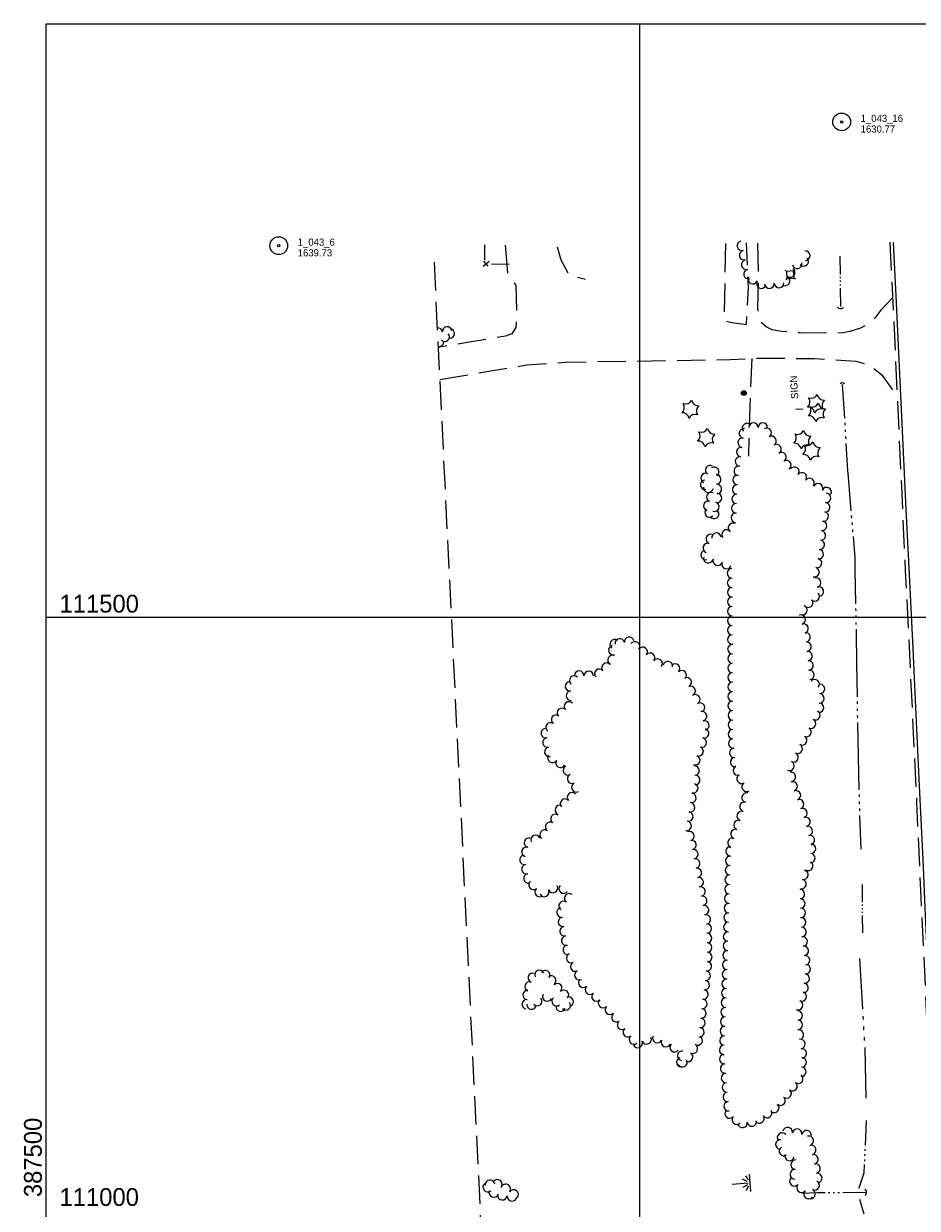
# Model space of a CAD drawing. Header units: feet. Extents: x 387481 to 389834, y 110500 to 112000.
# Tile 2 of 6: x 387481 to 388234, y 111002 to 112000. Entities that reach past the tile are written whole.
import ezdxf
from ezdxf.enums import TextEntityAlignment as Align

# ---------------------------------------------------------------- set-up
doc = ezdxf.new("R2010")
doc.units = ezdxf.units.FT
doc.header["$MEASUREMENT"] = 0
for name, pattern in [('DGN Style 3', [33.50459, 23.93185, -9.57274]), ('DGN Style 4', [38.314892, 19.14548, -9.57274, 0.023932, -9.57274]), ('DGN Style 6', [45.518379, 0.023932, -9.57274, 16.752295, -9.57274, 0.023932, -9.57274])]:
    doc.linetypes.add(name, pattern=pattern)
for name, color, linetype, lineweight in [('E_DWY', 73, 'DGN Style 3', 0), ('E_LAND_Vegetation', 21, 'Continuous', 0), ('E_MAP_GridLines', 251, 'Continuous', 0), ('E_MAP_Limits', 21, 'DGN Style 3', 0), ('E_MAP_PassPoints', 40, 'Continuous', 0), ('E_MISCPROP', 40, 'Continuous', 0), ('E_MISCPROP_Railing', 40, 'Continuous', 0), ('E_RDWY', 40, 'Continuous', 13), ('E_RDWY_Gravel', 40, 'DGN Style 3', 13), ('E_UTL_AboveGroundPipe', 40, 'DGN Style 4', 0), ('E_WTR', 251, 'DGN Style 6', 0)]:
    doc.layers.add(name, color=color, linetype=linetype, lineweight=lineweight)
doc.styles.add('Style-IGR_FONT_0', font='IGR_FONT_0.shx')

# ---------------------------------------------------------------- blocks, each defined once
blk = doc.blocks.new('PP')
at = {"layer": 'E_MAP_PassPoints', "color": 40, "linetype": 'Continuous', "lineweight": 0}
for radius in [7.5, 0.96]:
    blk.add_circle((0, 0), radius, dxfattribs=at)
blk = doc.blocks.new('POLE')
at = {"layer": 'E_MISCPROP', "color": 20, "linetype": 'Continuous', "lineweight": 0}
for centre, radius in [((-0.01, 0.02), 2.02), ((-0.01, 0.03), 1.52), ((0, -0.01), 1.01), ((0, 0), 0.502)]:
    blk.add_circle(centre, radius, dxfattribs=at)
blk = doc.blocks.new('CULVRT')
at = {"layer": 'E_MISCPROP_Railing', "color": 40, "linetype": 'Continuous', "lineweight": 0}
blk.add_arc((10, 7.5), 12.5, 216.8789, 323.1185, dxfattribs=at)
blk = doc.blocks.new('CULVRT_1')
at = {"layer": 'E_MISCPROP_Railing', "color": 40, "linetype": 'Continuous', "lineweight": 0}
blk.add_arc((10, 7.5), 12.5, 216.88, 323.1196, dxfattribs=at)
blk = doc.blocks.new('CULVRT_5')
at = {"layer": 'E_MISCPROP_Railing', "color": 40, "linetype": 'Continuous', "lineweight": 0}
blk.add_arc((10, 7.5), 12.5, 216.8796, 323.1191, dxfattribs=at)
blk = doc.blocks.new('SIGN')
at = {"layer": 'E_MISCPROP', "color": 20, "linetype": 'Continuous', "lineweight": 0, "style": 'Style-IGR_FONT_0'}
blk.add_text('SIGN', height=6, rotation=0.00005, dxfattribs=at).set_placement((-9.6, -0.01), align=Align.MIDDLE_LEFT)
blk = doc.blocks.new('PINEL')
at = {"layer": 'E_LAND_Vegetation', "color": 93, "linetype": 'Continuous', "lineweight": 0}
for centre, start, end in [((-8.14, 7.32), 275.21137, 0.97628), ((-10.4, -3.39), 335.21137, 60.97628), ((2.26, 10.71), 215.21137, 300.97628), ((10.41, 3.41), 155.21137, 240.97629), ((-2.25, -10.7), 35.21137, 120.97629), ((8.15, -7.3), 95.21138, 180.97629)]:
    blk.add_arc(centre, 5.72, start, end, dxfattribs=at)
blk = doc.blocks.new('MARSH')
at = {"layer": 'E_WTR', "color": 161, "linetype": 'Continuous', "lineweight": 0}
for p, q in [((0.03, 15.02), (0.03, 1.6)), ((-6.13, 3.53), (-2.44, 1.44)), ((-1.34, 2.37), (-3.54, 6.22)), ((1.46, 2.37), (3.66, 6.22)), ((6.25, 3.53), (2.56, 1.44)), ((-7.39, -0.05), (7.4, -0.05))]:
    blk.add_line(p, q, dxfattribs=at)
blk = doc.blocks.new('PED')
at = {"layer": 'E_UTL_AboveGroundPipe', "color": 101, "linetype": 'Continuous', "lineweight": 13}
for p, q in [((-3.12, 2.9), (-4.17, 3.96)), ((2.88, 2.9), (3.95, 3.96)), ((-4.18, -4.16), (-3.12, -3.1)), ((3.94, -4.16), (2.89, -3.1))]:
    blk.add_line(p, q, dxfattribs=at)
at = {"layer": 'E_UTL_AboveGroundPipe', "color": 101, "linetype": 'Continuous', "lineweight": 13, "flags": 128}
blk.add_lwpolyline([(-3.12, -3.1), (2.89, -3.1), (2.88, 2.9), (-3.12, 2.9)], close=True, dxfattribs=at)

msp = doc.modelspace()

# ---------------------------------------------------------------- linework, layer by layer
at = {"layer": 'E_DWY', "color": 51, "linetype": 'DGN Style 3', "lineweight": 0, "flags": 128}
for points in [[(388072.28, 111814.64), (388071.04, 111749.89), (388077.53, 111748.26), (388089.97, 111746.45), (388091.59, 111777.69), (388090.04, 111815.23)], [(388099.12, 111815.04), (388099.94, 111787.81), (388099.3, 111760.85), (388099.94, 111754.39), (388102.02, 111748.71), (388106.86, 111744.46), (388111.45, 111742.25), (388119.64, 111740.84), (388135.1, 111739.79), (388161.59, 111739.34), (388171.26, 111739.74), (388177.24, 111740.81), (388186.28, 111743.79), (388193.12, 111747.43), (388199.27, 111752.85), (388203.87, 111759.31), (388213.05, 111769.01)], [(387886.74, 111813.42), (387888.7, 111789.96), (387895.77, 111779.36), (387896.19, 111755.32), (387895.56, 111743.87), (387892.37, 111738.53), (387886.91, 111736.58), (387854.86, 111731.31), (387830.19, 111727.27)], [(387930.5, 111812.03), (387933.49, 111800.96), (387940.72, 111787.97), (387954.27, 111784.83)], [(387831.51, 111700.22), (387905.02, 111712.44), (387937.48, 111714.77), (388076.14, 111717.03), (388102.97, 111718.21), (388147.03, 111717.75), (388182.18, 111715.59), (388193.92, 111712.13), (388203.66, 111704.44), (388216.94, 111686.23)], [(388094.34, 111717.83), (388092.47, 111669.2), (388091.57, 111635.5)]]:
    msp.add_lwpolyline(points, dxfattribs=at)
at = {"layer": 'E_LAND_Vegetation', "color": 93, "linetype": 'Continuous', "lineweight": 0}
for centre, radius, start, end in [((388086.18, 111812.79), 4.06, 102.9192, 282.90388), ((388088, 111804.87), 4.06, 102.9192, 282.90388), ((388139.53, 111804.45), 4.06, 273.71789, 93.70257), ((388089.81, 111796.95), 4.06, 102.9192, 282.90388), ((388132.71, 111797.71), 4.06, 191.84926, 11.83394), ((388138.18, 111799.71), 4.06, 222.27185, 42.25653), ((388091.63, 111789.02), 4.06, 102.9192, 282.90388), ((388095.32, 111784.79), 4.06, 152.28861, 332.27329), ((388122.46, 111783.18), 4.06, 240.02991, 60.01458), ((388126.72, 111790.27), 4.06, 236.07112, 56.05579), ((388102.51, 111781.01), 4.06, 152.28861, 332.27329), ((388109.32, 111780.96), 4.06, 183.71888, 3.70356), ((388117.43, 111781.49), 4.06, 183.71888, 3.70356), ((387830.11, 111739.58), 3.93, 10.3836, 100.34415), ((387835.81, 111736.15), 3.93, 222.08839, 42.07307), ((387837.72, 111740.72), 3.93, 5.8018, 185.78648), ((387840.08, 111738.94), 3.93, 267.23095, 87.21563), ((387830.96, 111731.92), 3.93, 258.1255, 9.30147), ((388087.79, 111654.8), 3.99, 82.16425, 262.14893), ((388090.42, 111659.22), 3.99, 39.27268, 219.25735), ((388095.85, 111659.67), 3.99, 359.97106, 179.95574), ((388103.82, 111659.67), 3.99, 359.97106, 179.95574), ((388106.96, 111655.22), 3.99, 301.37823, 121.36291), ((388086.7, 111646.9), 3.99, 82.16425, 262.14893), ((388111.11, 111648.41), 3.99, 301.37823, 121.36291), ((388115.27, 111641.6), 3.99, 301.37823, 121.36291), ((388085.61, 111639), 3.99, 82.16425, 262.14893), ((388119.42, 111634.79), 3.99, 301.37823, 121.36291), ((388059.26, 111623.77), 4.01, 56.84598, 236.83066), ((388062.77, 111622.37), 4.01, 303.30665, 123.29133), ((388083.43, 111623.2), 3.99, 82.16425, 262.14893), ((388084.52, 111631.1), 3.99, 82.16425, 262.14893), ((388123.57, 111627.98), 3.99, 301.37823, 121.36291), ((388130.29, 111622.43), 3.99, 323.6817, 143.66638), ((388055.11, 111611.38), 4.01, 98.09894, 278.08361), ((388055.59, 111617.11), 4.01, 67.15548, 247.14016), ((388064.48, 111616.02), 4.01, 271.77367, 91.75834), ((388082.4, 111615.49), 3.99, 87.5146, 267.49928), ((388136.71, 111617.7), 3.99, 323.6817, 143.66638), ((388143.14, 111612.98), 3.99, 323.6817, 143.66638), ((388057.85, 111608.96), 4.01, 171.52334, 351.50802), ((388064.98, 111607.89), 4.01, 275.25547, 95.24015), ((388082.05, 111607.52), 3.99, 87.5146, 267.49928), ((388150.25, 111608.54), 3.99, 335.98523, 155.96991), ((388157.53, 111605.29), 3.99, 335.98523, 155.96991), ((388057.77, 111593.71), 4.01, 73.00138, 252.98605), ((388060.3, 111601), 4.01, 65.32926, 245.31394), ((388062.91, 111593.06), 4.01, 252.6852, 72.66988), ((388065.08, 111600.31), 4.01, 264.52384, 84.50852), ((388081.36, 111591.58), 3.99, 87.5146, 267.49928), ((388081.7, 111599.55), 3.99, 87.5146, 267.49928), ((388156.29, 111592.41), 3.99, 264.4309, 84.41558), ((388157.06, 111600.35), 3.99, 264.4309, 84.41558), ((388058.81, 111588.17), 4.01, 133.51457, 313.49925), ((388062.66, 111586.89), 4.01, 215.80672, 35.7914), ((388081.01, 111583.61), 3.99, 87.5146, 267.49928), ((388155.01, 111584.82), 3.99, 257.29324, 77.27792), ((388078.48, 111575.24), 3.99, 59.72308, 239.70775), ((388153.57, 111576.76), 3.99, 263.50579, 83.49047), ((388059.85, 111565.74), 3.99, 71.62493, 251.60961), ((388064.7, 111566.85), 3.99, 6.3618, 186.34647), ((388073.18, 111569.53), 3.99, 38.07614, 218.06082), ((388152.67, 111568.83), 3.99, 263.50579, 83.49047), ((388055.56, 111552.22), 3.99, 104.10911, 284.09379), ((388057.34, 111558.17), 3.99, 71.62493, 251.60961), ((388150.86, 111552.98), 3.99, 263.50579, 83.49047), ((388151.76, 111560.91), 3.99, 263.50579, 83.49047), ((388057.8, 111549.54), 3.99, 165.9971, 345.98178), ((388065.7, 111547.31), 3.99, 159.27405, 339.25873), ((388073.16, 111544.49), 3.99, 159.27405, 339.25873), ((388149.37, 111545.48), 3.99, 255.00142, 74.9861), ((388077.78, 111536.81), 3.99, 90.29955, 270.28422), ((388147.31, 111537.78), 3.99, 255.00142, 74.9861), ((388077.82, 111528.84), 3.99, 90.29955, 270.28422), ((388148.66, 111528.98), 3.99, 287.25908, 107.24376), ((388077.86, 111520.86), 3.99, 90.29955, 270.28422), ((388077.9, 111512.89), 3.99, 90.29955, 270.28422), ((388147.54, 111517.44), 3.99, 224.72771, 44.71239), ((388151.02, 111521.36), 3.99, 287.25908, 107.24376), ((388077.94, 111504.91), 3.99, 90.29955, 270.28422), ((388137.12, 111505.84), 3.99, 247.26251, 67.24719), ((388142.02, 111512.08), 3.99, 217.05932, 37.04399), ((388077.98, 111496.93), 3.99, 90.29955, 270.28422), ((388135.69, 111497.89), 3.99, 287.43219, 107.41687), ((388078.02, 111488.96), 3.99, 90.29955, 270.28422), ((388138.08, 111490.28), 3.99, 287.43219, 107.41687), ((388139.78, 111482.95), 3.99, 276.14801, 96.13269), ((387977.79, 111472.08), 4, 104.67403, 284.65871), ((387978.93, 111477.07), 4, 53.34145, 233.32612), ((387983.14, 111477.81), 4, 9.57387, 189.55855), ((387991.04, 111479.14), 4, 9.57387, 189.55855), ((387996.1, 111475.27), 4, 324.69502, 144.6797), ((388078.06, 111480.98), 3.99, 90.29955, 270.28422), ((388078.1, 111473.01), 3.99, 90.29955, 270.28422), ((388140.63, 111475.02), 3.99, 276.14801, 96.13269), ((387977.05, 111463.75), 4, 64.03687, 244.02155), ((388002.5, 111470.64), 4, 321.90969, 141.89436), ((388008.8, 111465.7), 4, 321.90969, 141.89436), ((388078.14, 111465.03), 3.99, 90.29955, 270.28422), ((388141.47, 111467.1), 3.99, 275.61668, 95.60136), ((387965.91, 111452.19), 4, 40.18832, 220.173), ((387972.03, 111457.36), 4, 40.18832, 220.173), ((388015.1, 111460.76), 4, 321.90969, 141.89436), ((388023.79, 111458.68), 4, 349.92113, 169.90581), ((388029.91, 111456.62), 4, 314.94572, 134.9304), ((388078.18, 111457.05), 3.99, 90.29955, 270.28422), ((388142.25, 111459.17), 3.99, 275.61668, 95.60136), ((387941.27, 111441.68), 4, 95.34118, 275.32585), ((387944.77, 111446.45), 4, 47.66386, 227.64854), ((387949.02, 111450.63), 4, 358.67605, 178.66073), ((387957.02, 111450.44), 4, 358.67605, 178.66073), ((388035.56, 111450.96), 4, 314.94572, 134.9304), ((388039.62, 111445.1), 4, 294.27221, 114.25688), ((388078.23, 111449.08), 3.99, 90.29955, 270.28422), ((388143.03, 111451.23), 3.99, 275.61668, 95.60136), ((388147.39, 111443.4), 3.99, 318.71879, 138.70347), ((387942.01, 111433.71), 4, 95.34118, 275.32585), ((388042.91, 111437.81), 4, 294.27221, 114.25688), ((388078.27, 111441.1), 3.99, 90.29955, 270.28422), ((388078.31, 111433.13), 3.99, 90.29955, 270.28422), ((388151.86, 111439.47), 3.99, 267.02813, 87.01281), ((387940.38, 111424.65), 4, 42.29895, 222.28363), ((388046.85, 111430.62), 4, 299.70202, 119.6867), ((388050.82, 111423.66), 4, 299.70202, 119.6867), ((388078.35, 111425.15), 3.99, 90.29955, 270.28422), ((388151.03, 111423.54), 3.99, 267.02813, 87.01281), ((388151.44, 111431.51), 3.99, 267.02813, 87.01281), ((387929.61, 111413.48), 4, 53.71597, 233.70064), ((387934.46, 111419.27), 4, 42.29895, 222.28363), ((388052.56, 111416.44), 4, 283.87738, 103.86206), ((388078.39, 111417.17), 3.99, 90.29955, 270.28422), ((388148.06, 111417.21), 3.99, 242.25946, 62.24413), ((387920.91, 111402.11), 4, 100.58682, 280.57149), ((387924.87, 111407.03), 4, 53.71597, 233.70064), ((388054.31, 111401.95), 4, 255.28414, 75.26882), ((388054.48, 111408.67), 4, 283.87738, 103.86206), ((388078.43, 111409.2), 3.99, 90.29955, 270.28422), ((388140.63, 111403.1), 3.99, 241.98537, 61.97005), ((388144.35, 111410.15), 3.99, 242.25946, 62.24413), ((387922.38, 111394.24), 4, 100.58682, 280.57149), ((388052.27, 111394.2), 4, 255.28414, 75.26882), ((388078.47, 111401.22), 3.99, 90.29955, 270.28422), ((388078.86, 111393.45), 3.99, 95.44518, 275.42986), ((388136.88, 111396.06), 3.99, 241.98537, 61.97005), ((387923.85, 111386.37), 4, 100.58682, 280.57149), ((388049.67, 111386.88), 4, 249.0523, 69.03698), ((388079.61, 111385.51), 3.99, 95.44518, 275.42986), ((388133.13, 111389.02), 3.99, 241.98537, 61.97005), ((387926.41, 111381.31), 4, 148.46363, 328.44831), ((387933.24, 111377.13), 4, 148.46363, 328.44831), ((388046.81, 111379.41), 4, 249.0523, 69.03698), ((388080.37, 111377.57), 3.99, 95.44518, 275.42986), ((388126.21, 111374.54), 3.99, 244.66605, 64.65072), ((388129.62, 111381.75), 3.99, 244.66605, 64.65072), ((387939.51, 111370.86), 4, 116.17791, 296.16259), ((387943.04, 111363.68), 4, 116.17791, 296.16259), ((388046.21, 111370.68), 4, 274.13793, 94.12261), ((388046.79, 111362.69), 4, 274.13793, 94.12261), ((388082.64, 111370.66), 3.99, 112.81416, 292.79884), ((388085.78, 111363.72), 3.99, 122.28286, 302.26754), ((388127.34, 111365.44), 3.99, 280.01173, 99.99641), ((387946.57, 111356.5), 4, 116.17791, 296.16259), ((388045.15, 111355.71), 4, 253.39838, 73.38306), ((388090.04, 111356.98), 3.99, 122.28286, 302.26754), ((388128.91, 111357.26), 3.99, 290.06135, 110.04603), ((387937.05, 111342.72), 4, 42.27181, 222.25648), ((387942.97, 111348.1), 4, 42.27181, 222.25648), ((388043.48, 111347.58), 4, 261.85068, 81.83536), ((388090.05, 111347.88), 3.99, 76.72496, 256.70964), ((388131.64, 111349.77), 3.99, 290.06135, 110.04603), ((388134.38, 111342.27), 3.99, 290.06135, 110.04603), ((387932.64, 111337.42), 4, 68.15888, 248.14356), ((388040.98, 111331.85), 4, 259.86774, 79.85242), ((388042.35, 111339.66), 4, 261.85068, 81.83536), ((388085.85, 111332.3), 3.99, 71.11338, 251.09806), ((388088.21, 111340.12), 3.99, 76.72496, 256.70964), ((388137.11, 111334.78), 3.99, 290.06135, 110.04603), ((387924.47, 111323.22), 4, 55.36143, 235.34611), ((387929.02, 111329.81), 4, 55.36143, 235.34611), ((388039.57, 111323.97), 4, 259.86774, 79.85242), ((388083.26, 111324.75), 3.99, 71.11338, 251.09806), ((388139.62, 111327.46), 3.99, 283.74101, 103.72569), ((387912.14, 111312.16), 4, 22.00229, 201.98696), ((387919.92, 111316.64), 4, 55.36143, 235.34611), ((388041.85, 111315.3), 4, 292.15226, 112.13694), ((388080.68, 111317.21), 3.99, 71.11338, 251.09806), ((388141.52, 111319.71), 3.99, 283.74101, 103.72569), ((388143.41, 111311.96), 3.99, 283.74101, 103.72569), ((387904.54, 111302.11), 4, 74.03657, 254.02125), ((387906.75, 111309.81), 4, 74.03657, 254.02125), ((388043.62, 111307.87), 4, 282.42186, 102.40654), ((388076.52, 111302.57), 3.99, 88.35856, 268.34324), ((388078.1, 111309.66), 3.99, 71.11338, 251.09806), ((388144.34, 111304.77), 3.99, 266.28955, 86.27423), ((387902.86, 111295.42), 4, 102.25005, 282.23473), ((388045.22, 111300.09), 4, 280.78247, 100.76715), ((388046.72, 111292.23), 4, 280.78247, 100.76715), ((388076.29, 111294.6), 3.99, 88.35856, 268.34324), ((388143.82, 111296.81), 3.99, 266.28955, 86.27423), ((387904.56, 111287.6), 4, 102.25005, 282.23473), ((388048.21, 111284.36), 4, 280.78247, 100.76715), ((388076.06, 111286.62), 3.99, 88.35856, 268.34324), ((388137.96, 111282.72), 3.99, 257.65807, 77.64275), ((388142.04, 111290.3), 3.99, 238.47049, 58.45516), ((387906.26, 111279.77), 4, 102.25005, 282.23473), ((387910.53, 111274.35), 4, 130.23514, 310.21982), ((388049.71, 111276.5), 4, 280.78247, 100.76715), ((388075.83, 111278.65), 3.99, 88.35856, 268.34324), ((388136.26, 111274.93), 3.99, 257.65807, 77.64275), ((387915.7, 111268.24), 4, 130.23514, 310.21982), ((387919.65, 111268.33), 4, 204.70436, 24.68904), ((387926.92, 111271.68), 4, 204.70436, 24.68904), ((387935.94, 111271.17), 4, 140.07108, 320.05575), ((387940.61, 111262.97), 4, 53.56459, 233.54926), ((388051.21, 111268.63), 4, 280.78247, 100.76715), ((388075.37, 111262.7), 3.99, 88.35856, 268.34324), ((388075.6, 111270.68), 3.99, 88.35856, 268.34324), ((388134.97, 111266.55), 3.99, 272.58066, 92.56534), ((387935.85, 111256.53), 4, 53.56459, 233.54926), ((388052.7, 111260.77), 4, 280.78247, 100.76715), ((388054.2, 111252.91), 4, 280.78247, 100.76715), ((388075.14, 111254.73), 3.99, 88.35856, 268.34324), ((388135.32, 111258.59), 3.99, 272.58066, 92.56534), ((387934.02, 111251.08), 4, 99.75379, 279.73847), ((387935.37, 111243.19), 4, 99.75379, 279.73847), ((388055.7, 111245.04), 4, 280.78247, 100.76715), ((388074.91, 111246.76), 3.99, 88.35856, 268.34324), ((388135.68, 111250.62), 3.99, 272.58066, 92.56534), ((388136.04, 111242.65), 3.99, 272.58066, 92.56534), ((387936.73, 111235.3), 4, 99.75379, 279.73847), ((388056.54, 111237.47), 4, 270.93375, 90.91842), ((388074.68, 111238.79), 3.99, 88.35856, 268.34324), ((388136.4, 111234.68), 3.99, 272.58066, 92.56534), ((387938.08, 111227.41), 4, 99.75379, 279.73847), ((388056.67, 111229.47), 4, 270.93375, 90.91842), ((388074.22, 111222.84), 3.99, 88.35856, 268.34324), ((388074.45, 111230.81), 3.99, 88.35856, 268.34324), ((388137.36, 111226.61), 3.99, 276.87409, 96.85877), ((387939.44, 111219.52), 4, 99.75379, 279.73847), ((387942.24, 111212.7), 4, 115.47902, 295.4637), ((388056.8, 111221.46), 4, 270.93375, 90.91842), ((388056.92, 111213.46), 4, 270.93375, 90.91842), ((388073.99, 111214.87), 3.99, 88.35856, 268.34324), ((388138.32, 111218.69), 3.99, 276.87409, 96.85877), ((387945.68, 111205.47), 4, 115.47902, 295.4637), ((388056.6, 111205.76), 4, 263.2279, 83.21258), ((388073.76, 111206.89), 3.99, 88.35856, 268.34324), ((388139.27, 111210.77), 3.99, 276.87409, 96.85877), ((388139.88, 111203.33), 3.99, 263.51483, 83.49951), ((387909.82, 111195.95), 3.93, 69.44034, 249.42501), ((387915.54, 111198.45), 3.93, 25.00021, 204.98489), ((387920.46, 111198.35), 3.93, 327.63249, 147.61717), ((387925.5, 111193.72), 3.93, 303.78855, 123.77323), ((387949.13, 111198.24), 4, 115.47902, 295.4637), ((388055.66, 111197.81), 4, 263.2279, 83.21258), ((388073.48, 111198.9), 3.99, 87.8511, 267.83578), ((388138.97, 111195.41), 3.99, 263.51483, 83.49951), ((387907.06, 111188.59), 3.93, 69.44034, 249.42501), ((387930.59, 111187.33), 3.93, 313.22343, 133.20811), ((387952.46, 111191.75), 4, 133.80647, 313.79115), ((387958, 111185.97), 4, 133.80647, 313.79115), ((388054.71, 111189.86), 4, 263.2279, 83.21258), ((388072.88, 111182.96), 3.99, 87.8511, 267.83578), ((388073.18, 111190.93), 3.99, 87.8511, 267.83578), ((388138.07, 111187.48), 3.99, 263.51483, 83.49951), ((387904.8, 111173.72), 3.93, 85.19061, 265.17528), ((387905.46, 111181.55), 3.93, 85.19061, 265.17528), ((387913.73, 111176.32), 3.93, 220.48587, 40.47054), ((387922.13, 111180.15), 3.93, 154.93677, 334.92145), ((387929.86, 111176.21), 3.93, 130.71742, 310.7021), ((387936.3, 111181.69), 3.93, 318.01379, 137.99846), ((387940.29, 111175.92), 3.93, 297.59519, 117.57987), ((387963.54, 111180.19), 4, 133.80647, 313.79115), ((387969.14, 111174.55), 4, 135.41094, 315.39562), ((388052.82, 111173.96), 4, 263.2279, 83.21258), ((388053.77, 111181.91), 4, 263.2279, 83.21258), ((388072.58, 111174.99), 3.99, 87.8511, 267.83578), ((388133.47, 111172.98), 3.99, 247.15552, 67.1402), ((388136.56, 111180.33), 3.99, 247.15552, 67.1402), ((387908.86, 111173.36), 3.93, 172.71419, 352.69887), ((387933.46, 111171.5), 3.93, 162.63685, 342.62153), ((387937.8, 111172.71), 3.93, 221.04522, 41.02989), ((387974.84, 111168.93), 4, 135.41094, 315.39562), ((388051.93, 111165.97), 4, 264.13093, 84.11561), ((388072.28, 111167.02), 3.99, 87.8511, 267.83578), ((388133.04, 111164.24), 3.99, 271.08088, 91.06556), ((387980.39, 111162.74), 4, 126.26327, 306.24795), ((387985.13, 111156.29), 4, 126.26327, 306.24795), ((388051.11, 111158.01), 4, 264.13093, 84.11561), ((388071.98, 111159.05), 3.99, 87.8511, 267.83578), ((388133.19, 111156.26), 3.99, 271.08088, 91.06556), ((387990.03, 111150.13), 4, 129.84347, 309.82815), ((387995.16, 111143.99), 4, 129.84347, 309.82815), ((388014.84, 111145.13), 4, 154.85686, 334.84154), ((388048.86, 111143.21), 4, 239.86766, 59.85233), ((388050.29, 111150.05), 4, 264.13093, 84.11561), ((388071.38, 111143.11), 3.99, 87.8511, 267.83578), ((388071.68, 111151.08), 3.99, 87.8511, 267.83578), ((388134.15, 111148.08), 3.99, 278.68825, 98.67293), ((387998.46, 111141), 4, 203.4543, 23.43898), ((388005.8, 111144.18), 4, 203.4543, 23.43898), ((388022.09, 111141.72), 4, 154.85686, 334.84154), ((388029.44, 111137.49), 4, 140.07108, 320.05575), ((388044.84, 111136.29), 4, 239.86766, 59.85233), ((388071.08, 111135.14), 3.99, 87.8511, 267.83578), ((388135.36, 111140.19), 3.99, 278.68825, 98.67293), ((388136.56, 111132.31), 3.99, 278.68825, 98.67293), ((388035.08, 111124.92), 4, 110.13514, 290.11981), ((388035.83, 111130.23), 4, 80.67779, 260.66247), ((388036.03, 111124.86), 4, 208.54002, 28.52469), ((388040.82, 111129.36), 4, 239.86766, 59.85233), ((388071.27, 111127.45), 3.99, 95.239, 275.22368), ((388136.49, 111124.74), 3.99, 267.97326, 87.95794), ((388072, 111119.51), 3.99, 95.239, 275.22368), ((388136.21, 111116.77), 3.99, 267.97326, 87.95794), ((388072.72, 111111.57), 3.99, 95.239, 275.22368), ((388073.45, 111103.62), 3.99, 95.239, 275.22368), ((388128.75, 111104.65), 3.99, 232.53037, 52.51505), ((388133.6, 111110.98), 3.99, 232.53037, 52.51505), ((388074.18, 111095.68), 3.99, 95.239, 275.22368), ((388123.84, 111098.52), 3.99, 229.38737, 49.37204), ((388074.9, 111087.74), 3.99, 95.239, 275.22368), ((388113.45, 111086.41), 3.99, 229.38737, 49.37204), ((388118.65, 111092.46), 3.99, 229.38737, 49.37204), ((388075.73, 111081.6), 3.99, 139.03, 319.01468), ((388081.75, 111076.37), 3.99, 139.03, 319.01468), ((388100.91, 111077.54), 3.99, 214.21715, 34.20183), ((388107.51, 111082.02), 3.99, 214.21715, 34.20183), ((388086.7, 111073.7), 3.99, 188.66929, 8.65397), ((388094.58, 111074.9), 3.99, 188.66929, 8.65397), ((388124.61, 111065.95), 4.05, 350.61722, 170.6019), ((388132.59, 111064.62), 4.05, 350.61722, 170.6019), ((388140.58, 111063.3), 4.05, 350.61722, 170.6019), ((388118.59, 111055.53), 4.05, 85.34825, 265.33293), ((388119.98, 111061.32), 4.05, 38.96699, 218.95167), ((388142.43, 111058.62), 4.05, 285.02623, 105.01091), ((388121.59, 111049.82), 4.05, 123.39125, 303.37593), ((388126.25, 111045.86), 4.05, 164.46707, 344.45175), ((388144.49, 111050.84), 4.05, 283.72916, 103.71384), ((388146.41, 111042.97), 4.05, 283.72916, 103.71384), ((388131.36, 111038.53), 4.05, 85.30418, 265.28886), ((388148.19, 111035.21), 4.05, 280.23602, 100.2207), ((388130.31, 111024.53), 4.05, 138.08807, 318.07274), ((388130.7, 111030.46), 4.05, 85.30418, 265.28886), ((388149.63, 111027.24), 4.05, 280.23602, 100.2207), ((387871.95, 111019.62), 4.08, 129.74652, 309.7312), ((387873.87, 111021.53), 4.08, 7.24123, 187.22591), ((387877.05, 111015.13), 4.08, 160.24587, 340.23055), ((387880.03, 111021.87), 4.08, 321.1324, 141.11708), ((387887.17, 111018.14), 4.08, 323.76011, 143.74479), ((387893.75, 111013.31), 4.08, 323.76011, 143.74479), ((388136.34, 111019.12), 4.05, 138.08807, 318.07274), ((388142.36, 111013.71), 4.05, 138.08807, 318.07274), ((388143.85, 111013.81), 4.05, 244.19021, 64.17489), ((388147.38, 111021.1), 4.05, 244.19021, 64.17489), ((387884.35, 111012.83), 4.08, 173.25165, 353.23633), ((387892.46, 111011.87), 4.08, 173.25165, 353.23633)]:
    msp.add_arc(centre, radius, start, end, dxfattribs=at)
at = {"layer": 'E_MAP_GridLines', "color": 161, "linetype": 'Continuous', "lineweight": 0}
for p, q in [((387500, 110500), (387500, 112000)), ((387500, 112000), (389000, 112000)), ((388000, 110500), (388000, 112000)), ((387500, 111500), (389000, 111500))]:
    msp.add_line(p, q, dxfattribs=at)
at = {"layer": 'E_MAP_Limits', "color": 73, "linetype": 'DGN Style 3', "lineweight": 0, "flags": 128}
msp.add_lwpolyline([(387826.71, 111799.02), (387871.65, 110872.55)], dxfattribs=at)
at = {"layer": 'E_MISCPROP', "color": 20, "linetype": 'Continuous', "lineweight": 0}
msp.add_line((388137.52, 111675.22), (388131.51, 111674.83), dxfattribs=at)
at = {"layer": 'E_MISCPROP_Railing', "color": 40, "linetype": 'Continuous', "lineweight": 0}
for p, q in [((387868.13, 111795.74), (387873.11, 111799.8)), ((387868.49, 111799.95), (387872, 111795.7))]:
    msp.add_line(p, q, dxfattribs=at)
at = {"layer": 'E_MISCPROP_Railing', "color": 40, "linetype": 'Continuous', "lineweight": 0, "flags": 128}
for points in [[(387869.16, 111813.63), (387869.35, 111800.66)], [(387875.27, 111797.77), (387890.01, 111797.29)]]:
    msp.add_lwpolyline(points, dxfattribs=at)
at = {"layer": 'E_RDWY', "color": 21, "linetype": 'Continuous', "lineweight": 13, "flags": 128}
msp.add_lwpolyline([(388213.42, 111815.68), (388216.02, 111764.69), (388219.18, 111698.65), (388222.47, 111627.24), (388224.28, 111590.69), (388226.64, 111541.42), (388230.03, 111473.6), (388232.93, 111411.67), (388235.48, 111357.67), (388238.49, 111295.8), (388240.53, 111248.81), (388243.01, 111195.07), (388245.54, 111141.34), (388248.58, 111080.77), (388251.32, 111022.02), (388254.95, 110947.18), (388258.5, 110873.5), (388259.67, 110851.15)], dxfattribs=at)
at = {"layer": 'E_RDWY_Gravel', "color": 21, "linetype": 'DGN Style 3', "lineweight": 13, "flags": 128}
msp.add_lwpolyline([(388210.81, 111815.86), (388213.5, 111759.45), (388217.18, 111681.14), (388220.47, 111610.57), (388223.78, 111538.89), (388227.86, 111456.08), (388231.25, 111387.48), (388233.24, 111343.83), (388236.65, 111269.7), (388240.11, 111195.73), (388244.18, 111112.3), (388247.56, 111039.51), (388251.41, 110963.73), (388254.46, 110894.26), (388257.06, 110851.66)], dxfattribs=at)
at = {"layer": 'E_WTR', "color": 161, "linetype": 'Continuous', "lineweight": 0, "flags": 128}
for points in [[(388168.58, 111804.1), (388168.77, 111788.76)], [(388168.8, 111786.65), (388168.81, 111785.59)], [(388168.84, 111783.47), (388168.85, 111782.42)], [(388168.88, 111780.3), (388168.89, 111779.24)], [(388168.92, 111777.13), (388169.11, 111761.79)], [(388170.69, 111696.04), (388172.46, 111667.67)], [(388172.71, 111663.76), (388172.83, 111661.8)], [(388173.07, 111657.89), (388173.2, 111655.94)], [(388173.44, 111652.02), (388173.56, 111650.07)], [(388173.81, 111646.16), (388175.2, 111623.82), (388175.69, 111617.8)], [(388175.69, 111617.8), (388177.98, 111589.47)], [(388178.29, 111585.56), (388178.45, 111583.61)], [(388178.77, 111579.7), (388178.93, 111577.75)], [(388179.24, 111573.84), (388179.4, 111571.89)], [(388179.72, 111567.98), (388181.16, 111550.13), (388181.35, 111539.62)], [(388181.35, 111539.62), (388181.86, 111511.2)], [(388181.93, 111507.28), (388181.97, 111505.32)], [(388182.04, 111501.4), (388182.08, 111499.45)], [(388182.15, 111495.53), (388182.18, 111493.57)], [(388182.25, 111489.65), (388182.3, 111486.75), (388182.69, 111461.23)], [(388182.69, 111461.23), (388183.12, 111432.81)], [(388183.18, 111428.89), (388183.21, 111426.93)], [(388183.27, 111423.01), (388183.3, 111421.05)], [(388183.36, 111417.13), (388183.39, 111415.17)], [(388183.45, 111411.25), (388183.46, 111410.29), (388184.08, 111382.84)], [(388184.08, 111382.84), (388184.72, 111354.43)], [(388184.81, 111350.51), (388184.86, 111348.55)], [(388184.95, 111344.63), (388184.99, 111342.67)], [(388185.1, 111338.75), (388185.16, 111336.79)], [(388185.3, 111332.88), (388186.3, 111304.47)], [(388187.4, 111274.58), (388187.49, 111259.81)], [(388187.5, 111257.77), (388187.5, 111256.75)], [(388187.52, 111254.72), (388187.52, 111253.7)], [(388187.53, 111251.66), (388187.54, 111250.64)], [(388187.55, 111248.61), (388187.64, 111233.84)], [(388185.13, 111212.15), (388187.64, 111169.56)], [(388187.99, 111163.69), (388188.16, 111160.75)], [(388188.51, 111154.87), (388188.68, 111151.94)], [(388189.03, 111146.06), (388189.2, 111143.12)], [(388189.55, 111137.25), (388189.6, 111136.3), (388190.57, 111094.6)], [(388190.74, 111075.71), (388189.87, 111054.6)], [(388189.57, 111047.32), (388189.51, 111045.86)], [(388189.75, 111051.69), (388189.69, 111050.23)], [(388189.21, 111038.58), (388188.92, 111031.37), (388185.32, 111020.4), (388184.28, 111018.44)], [(388189.39, 111042.95), (388189.33, 111041.5)], [(388156.13, 111014.72), (388149.52, 111014.67), (388136.52, 111014.28)], [(388160.19, 111014.75), (388158.84, 111014.74)], [(388164.25, 111014.79), (388162.9, 111014.78)], [(388168.31, 111014.82), (388166.96, 111014.81)], [(388190.65, 111014.99), (388171.02, 111014.84)], [(388185.25, 111009.5), (388188.83, 110997.07)]]:
    msp.add_lwpolyline(points, dxfattribs=at)

# ---------------------------------------------------------------- block references
at = {"layer": 'E_LAND_Vegetation', "color": 93, "linetype": 'Continuous', "lineweight": 0, "xscale": 1.000000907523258, "yscale": 1.000000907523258, "zscale": 1.000000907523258, "rotation": 93.71064194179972}
for p in [(388148.49, 111679.86), (388042.67, 111675.11), (388149.41, 111672.54), (388056.02, 111651.21), (388137.04, 111649.48), (388144.81, 111639.92)]:
    msp.add_blockref('PINEL', p, dxfattribs=at)
at = {"layer": 'E_MAP_PassPoints', "color": 40, "linetype": 'Continuous', "lineweight": 0}
for p in [(388170.15, 111917.23), (387695.89, 111812.94)]:
    msp.add_blockref('PP', p, dxfattribs=at)
at = {"layer": 'E_MISCPROP', "color": 20, "linetype": 'Continuous', "lineweight": 0, "xscale": 1.000000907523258, "yscale": 1.000000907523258, "zscale": 1.000000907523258, "rotation": 93.71064194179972}
for name, p in [('SIGN', (388130.08, 111693.41)), ('POLE', (388087.76, 111688.74))]:
    msp.add_blockref(name, p, dxfattribs=at)
at = {"layer": 'E_MISCPROP_Railing', "color": 40, "linetype": 'Continuous', "lineweight": 0}
for name, p, xscale, yscale, zscale, rotation in [('CULVRT', (388166.7, 111761.16), 0.257147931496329, 0.257147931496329, 0.257147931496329, 359.9782113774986), ('CULVRT_1', (388172.69, 111696.37), 0.1854363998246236, 0.1854363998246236, 0.1854363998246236, 176.7998981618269), ('CULVRT_5', (388189.99, 111012.49), 0.2622991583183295, 0.2622991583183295, 0.2622991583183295, 92.4908342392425)]:
    msp.add_blockref(name, p, dxfattribs=dict(at, xscale=xscale, yscale=yscale, zscale=zscale, rotation=rotation))
at = {"layer": 'E_UTL_AboveGroundPipe', "color": 101, "linetype": 'Continuous', "lineweight": 13, "xscale": 1.000000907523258, "yscale": 1.000000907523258, "zscale": 1.000000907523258, "rotation": 93.71064194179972}
msp.add_blockref('PED', (388126.72, 111788.58), dxfattribs=at)
at = {"layer": 'E_WTR', "color": 161, "linetype": 'Continuous', "lineweight": 0, "xscale": 1.000000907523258, "yscale": 1.000000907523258, "zscale": 1.000000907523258, "rotation": 93.71064194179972}
msp.add_blockref('MARSH', (388093.01, 111023.15), dxfattribs=at)

# ---------------------------------------------------------------- texts
at = {"layer": 'E_MAP_GridLines', "color": 161, "linetype": 'Continuous', "lineweight": 0, "style": 'Style-IGR_FONT_0'}
for s, p in [('  111500  ', (387500, 111503.75)), ('  111000  ', (387500, 111003.75))]:
    msp.add_text(s, height=15, dxfattribs=at).set_placement(p)
msp.add_text('  387500  ', height=15, rotation=90, dxfattribs=at).set_placement((387496.25, 111000))
at = {"layer": 'E_MAP_PassPoints', "color": 40, "linetype": 'Continuous', "lineweight": 0, "style": 'Style-IGR_FONT_0'}
for s, p in [('1_043_16', (388186.15, 111917.23)), ('1630.77', (388186.15, 111908.23)), ('1_043_6', (387711.89, 111812.94)), ('1639.73', (387711.89, 111803.94))]:
    msp.add_text(s, height=6, dxfattribs=at).set_placement(p)

doc.saveas('drawing.dxf')
